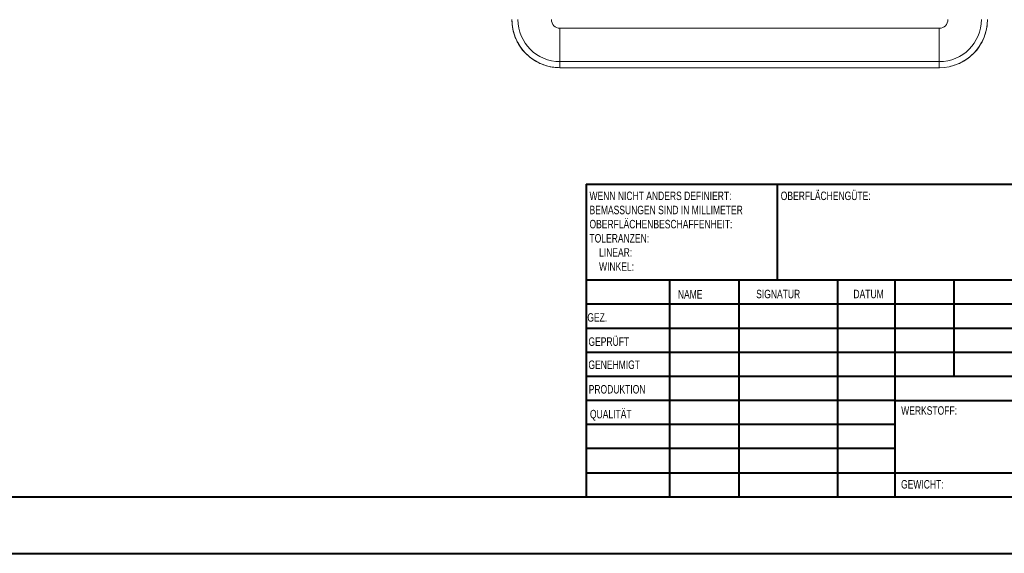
# Model space of a CAD drawing. Header units: millimetres. Extents: x 0 to 1189, y 0 to 841.
# Tile 2 of 8: x 892 to 1066, y 0 to 95. Entities that reach past the tile are written whole.
import ezdxf

# ---------------------------------------------------------------- set-up
doc = ezdxf.new("R2010")
doc.units = ezdxf.units.MM
doc.styles.add('SLDTEXTSTYLE0', font='TXT', dxfattribs={"width": 0.75})

# ---------------------------------------------------------------- blocks, each defined once
blk = doc.blocks.new('SW_NOTE_1')
at = {"color": 0, "linetype": 'Continuous', "lineweight": 0, "char_height": 1.5, "attachment_point": 1, "style": 'SLDTEXTSTYLE0'}
for s, insert in [('WENN NICHT ANDERS DEFINIERT:', (0, 1.93)), ('BEMASSUNGEN SIND IN MILLIMETER', (0, -0.57)), ('OBERFLÄCHENBESCHAFFENHEIT:', (0, -3.07)), ('TOLERANZEN:', (0, -5.57)), ('LINEAR:', (1.69, -8.07)), ('WINKEL:', (1.69, -10.57))]:
    blk.add_mtext(s, dxfattribs=dict(at, insert=insert))

msp = doc.modelspace()

# ---------------------------------------------------------------- linework, layer by layer
at = {"color": 7, "linetype": 'Continuous', "lineweight": 15}
for p, q in [((1054.26, 93), (987.26, 93)), ((987.26, 87.09), (987.26, 93)), ((1054.26, 87.09), (1054.26, 93)), ((987.26, 87.09), (1054.26, 87.09)), ((987.26, 86.02), (987.26, 87.09)), ((1054.26, 86.02), (1054.26, 87.09)), ((1054.29, 86.02), (987.24, 86.02)), ((987.26, 86.02), (1054.26, 86.02))]:
    msp.add_line(p, q, dxfattribs=at)
at = {"color": 7, "linetype": 'Continuous', "lineweight": 40}
for p, q in [((991.88, 65.46), (1179.08, 65.46)), ((991.88, 65.46), (991.88, 10.21)), ((1025.68, 48.46), (1025.68, 65.46)), ((1179.08, 48.46), (991.88, 48.46)), ((1006.62, 48.46), (1006.62, 10.21)), ((1018.87, 48.46), (1018.87, 10.21)), ((1036.28, 48.46), (1036.28, 10.21)), ((1046.48, 10.21), (1046.48, 48.46)), ((1056.88, 31.46), (1056.88, 48.46)), ((1090.68, 44.21), (991.88, 44.21)), ((1090.68, 39.96), (991.88, 39.96)), ((1090.68, 35.71), (991.88, 35.71)), ((1090.68, 31.46), (991.88, 31.46)), ((1046.48, 27.21), (991.88, 27.21)), ((1046.48, 27.21), (1179.08, 27.21)), ((1046.48, 22.96), (991.88, 22.96)), ((1046.48, 18.71), (991.88, 18.71)), ((991.88, 14.46), (1179.08, 14.46)), ((25.08, 10.21), (1179.08, 10.21)), ((0.08, 0.21), (1189.08, 0.21))]:
    msp.add_line(p, q, dxfattribs=at)
at = {"color": 7, "linetype": 'Continuous', "lineweight": 15}
for centre, radius, start, end in [((987.26, 94.52), 8.5, 180, 270), ((987.26, 94.52), 7.43, 180, 270), ((1054.26, 94.52), 7.43, 270, 0), ((1054.26, 94.52), 8.5, 270, 0)]:
    msp.add_arc(centre, radius, start, end, dxfattribs=at)
for points, knots in [([(987.24, 86.02), (986.88, 86.04), (986.16, 86.06), (985.11, 86.27), (983.89, 86.67), (982.55, 87.37), (981.2, 88.46), (980.29, 89.58), (979.71, 90.58), (979.25, 91.58), (978.85, 92.89), (978.79, 93.96), (978.76, 94.5)], [0, 0, 0, 0, 0.082428, 0.162541, 0.240347, 0.371111, 0.500012, 0.62891, 0.694142, 0.759851, 0.877329, 1, 1, 1, 1]), ([(1062.76, 94.5), (1062.75, 94.14), (1062.72, 93.41), (1062.51, 92.37), (1062.12, 91.15), (1061.42, 89.81), (1060.32, 88.46), (1059.21, 87.55), (1058.21, 86.97), (1057.34, 86.56), (1056.68, 86.39), (1056.31, 86.3)], [0, 0, 0, 0, 0.097411, 0.192085, 0.284031, 0.438563, 0.590893, 0.743219, 0.820308, 0.897959, 1, 1, 1, 1])]:
    msp.add_open_spline(points, degree=3, knots=knots, dxfattribs=at)
for points in [[(985.74, 94.52), (985.74, 93.68), (986.42, 93), (987.26, 93)], [(1054.26, 93), (1055.11, 93), (1055.79, 93.68), (1055.79, 94.52)]]:
    msp.add_open_spline(points, degree=3, dxfattribs=at)

# ---------------------------------------------------------------- block references
at = {"color": 7, "linetype": 'Continuous', "lineweight": 0}
msp.add_blockref('SW_NOTE_1', (992.47, 62.2), dxfattribs=at)

# ---------------------------------------------------------------- texts
at = {"color": 7, "linetype": 'Continuous', "lineweight": 0, "attachment_point": 1, "style": 'SLDTEXTSTYLE0'}
for s, insert, char_height in [('OBERFLÄCHENGÜTE:', (1026.25, 64.13), 1.5), ('NAME', (1008.08, 46.73), 1.5), ('SIGNATUR', (1021.91, 46.78), 1.5), ('DATUM', (1039.09, 46.79), 1.5), ('GEZ.', (992.09, 42.64), 1.5), ('GEPRÜFT', (992.29, 38.37), 1.5), ('GENEHMIGT', (992.28, 34.28), 1.5), ('PRODUKTION', (992.33, 29.95), 1.5), ('WERKSTOFF:', (1047.52, 26.2), 1.5), ('QUALITÄT', (992.55, 25.56), 1.5), ('GEWICHT:', (1047.5, 13.16), 1.499)]:
    msp.add_mtext(s, dxfattribs=dict(at, insert=insert, char_height=char_height))

doc.saveas('drawing.dxf')
